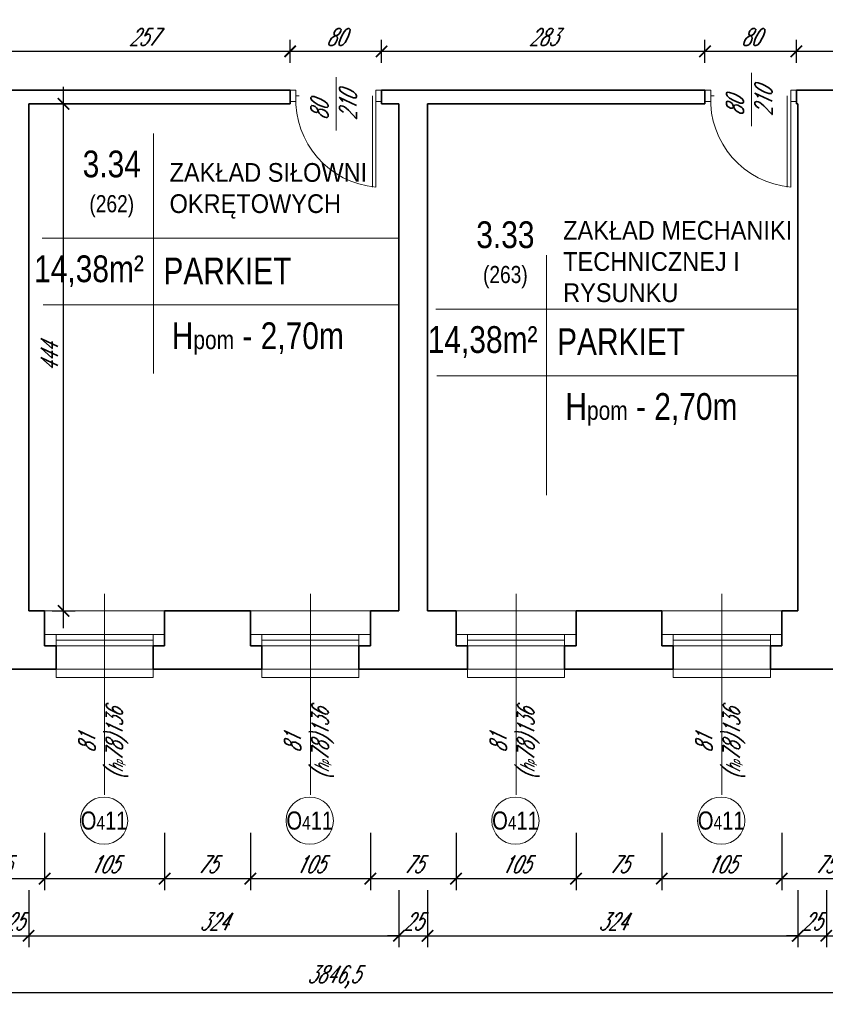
# Model space of a CAD drawing. Header units: millimetres. Extents: x 402 to 79005, y -7782 to 89952.
# Tile 52 of 256: x 24573 to 25278, y 16238 to 17100. Entities that reach past the tile are written whole.
import ezdxf

# ---------------------------------------------------------------- set-up
doc = ezdxf.new("R2010")
doc.units = ezdxf.units.MM
doc.header["$LTSCALE"] = 10
doc.linetypes.add('DASHED', pattern=[19.05, 12.7, -6.35])
doc.layers.get('0').update_dxf_attribs({"lineweight": 0})
doc.layers.get('Defpoints').update_dxf_attribs({"color": 253})
for name, color, linetype, lineweight in [('01 parter - ściany', 253, 'Continuous', 35), ('03-01_okna', 253, 'Continuous', 15), ('03_drzwi', 253, 'Continuous', 15), ('04-1_widok', 253, 'Continuous', 5), ('05-01_wymiary', 253, 'Continuous', 5), ('05-03_opis', 253, 'Continuous', 5)]:
    doc.layers.add(name, color=color, linetype=linetype, lineweight=lineweight)
doc.styles.add('ariel', font='ARIAL.TTF', dxfattribs={"width": 0.8})
doc.styles.add('ariel_wym', font='simplex.shx', dxfattribs={"width": 0.65, "oblique": 25})
doc.dimstyles.new('ariel 50', dxfattribs={"dimtxt": 15, "dimasz": 10, "dimexe": 10, "dimexo": 0, "dimgap": 5, "dimtad": 1, "dimdec": 1, "dimrnd": 0.5, "dimtxsty": 'ariel_wym', "dimblk": 'ARCHTICK', "dimcen": 2.5, "dimdle": 15, "dimazin": 0, "dimtfac": 1, "dimtdec": 1, "dimtix": 1, "dimtmove": 0, "dimatfit": 3, "dimldrblk": 'DOT', "dimfxl": 0, "dimarcsym": 0})
doc.dimstyles.new('ariel 50 wnętrze', dxfattribs={"dimtxt": 15, "dimasz": 10, "dimexe": 10, "dimexo": 0, "dimgap": 5, "dimtad": 1, "dimdec": 1, "dimrnd": 0.5, "dimtxsty": 'ariel_wym', "dimblk": 'ARCHTICK', "dimcen": 2.5, "dimdle": 15, "dimazin": 0, "dimtfac": 1, "dimtdec": 1, "dimtix": 1, "dimtmove": 0, "dimatfit": 3, "dimldrblk": 'DOT', "dimfxl": 0, "dimarcsym": 0})

# ---------------------------------------------------------------- blocks, each defined once
blk = doc.blocks.new('_ArchTick')
at = {"color": 0, "linetype": 'ByBlock', "const_width": 0.15}
blk.add_lwpolyline([(-0.5, -0.5), (0.5, 0.5)], dxfattribs=at)
blk = doc.blocks.new('*D3212')
at = {"layer": '05-01_wymiary', "color": 0, "lineweight": -2}
for p, q in [((24520.22, 16388), (24520.22, 16338)), ((24595.22, 16388), (24595.22, 16338)), ((24505.22, 16348), (24610.22, 16348))]:
    blk.add_line(p, q, dxfattribs=at)
at = {"layer": 'Defpoints', "color": 0, "lineweight": 0}
for p in [(24520.22, 16582.4), (24595.22, 16582.4), (24595.22, 16348)]:
    blk.add_point(p, dxfattribs=at)
at = {"layer": '05-01_wymiary', "color": 0, "lineweight": -2, "xscale": 10, "yscale": 10, "zscale": 10, "rotation": 180}
blk.add_blockref('_ArchTick', (24520.22, 16348), dxfattribs=at)
at = {"layer": '05-01_wymiary', "color": 0, "lineweight": -2, "xscale": 10, "yscale": 10, "zscale": 10}
blk.add_blockref('_ArchTick', (24595.22, 16348), dxfattribs=at)
at = {"layer": '05-01_wymiary', "color": 0, "insert": (24557.72, 16360.5), "char_height": 15, "attachment_point": 5, "style": 'ariel_wym'}
blk.add_mtext('75', dxfattribs=at)
blk = doc.blocks.new('_Dot')
at = {"color": 0, "linetype": 'ByBlock', "lineweight": -2}
blk.add_line((-0.5, 0), (-1, 0), dxfattribs=at)
at = {"color": 0, "linetype": 'ByBlock', "const_width": 0.5}
blk.add_lwpolyline([(-0.25, 0, 1), (0.25, 0, 1)], format="xyb", close=True, dxfattribs=at)
blk = doc.blocks.new('*D3213')
at = {"layer": '05-01_wymiary', "color": 0, "lineweight": -2}
for p, q in [((24595.22, 16388), (24595.22, 16338)), ((24700.22, 16388), (24700.22, 16338)), ((24580.22, 16348), (24715.22, 16348))]:
    blk.add_line(p, q, dxfattribs=at)
at = {"layer": 'Defpoints', "color": 0, "lineweight": 0}
for p in [(24595.22, 16582.4), (24700.22, 16582.4), (24700.22, 16348)]:
    blk.add_point(p, dxfattribs=at)
at = {"layer": '05-01_wymiary', "color": 0, "lineweight": -2, "xscale": 10, "yscale": 10, "zscale": 10, "rotation": 180}
blk.add_blockref('_ArchTick', (24595.22, 16348), dxfattribs=at)
at = {"layer": '05-01_wymiary', "color": 0, "lineweight": -2, "xscale": 10, "yscale": 10, "zscale": 10}
blk.add_blockref('_ArchTick', (24700.22, 16348), dxfattribs=at)
at = {"layer": '05-01_wymiary', "color": 0, "insert": (24647.72, 16360.5), "char_height": 15, "attachment_point": 5, "style": 'ariel_wym'}
blk.add_mtext('105', dxfattribs=at)
blk = doc.blocks.new('*D3214')
at = {"layer": '05-01_wymiary', "color": 0, "lineweight": -2}
for p, q in [((24700.22, 16388), (24700.22, 16338)), ((24775.22, 16388), (24775.22, 16338)), ((24685.22, 16348), (24790.22, 16348))]:
    blk.add_line(p, q, dxfattribs=at)
at = {"layer": 'Defpoints', "color": 0, "lineweight": 0}
for p in [(24700.22, 16582.4), (24775.22, 16582.4), (24775.22, 16348)]:
    blk.add_point(p, dxfattribs=at)
at = {"layer": '05-01_wymiary', "color": 0, "lineweight": -2, "xscale": 10, "yscale": 10, "zscale": 10, "rotation": 180}
blk.add_blockref('_ArchTick', (24700.22, 16348), dxfattribs=at)
at = {"layer": '05-01_wymiary', "color": 0, "lineweight": -2, "xscale": 10, "yscale": 10, "zscale": 10}
blk.add_blockref('_ArchTick', (24775.22, 16348), dxfattribs=at)
at = {"layer": '05-01_wymiary', "color": 0, "insert": (24737.72, 16360.5), "char_height": 15, "attachment_point": 5, "style": 'ariel_wym'}
blk.add_mtext('75', dxfattribs=at)
blk = doc.blocks.new('*D3215')
at = {"layer": '05-01_wymiary', "color": 0, "lineweight": -2}
for p, q in [((24775.22, 16388), (24775.22, 16338)), ((24880.22, 16388), (24880.22, 16338)), ((24760.22, 16348), (24895.22, 16348))]:
    blk.add_line(p, q, dxfattribs=at)
at = {"layer": 'Defpoints', "color": 0, "lineweight": 0}
for p in [(24775.22, 16582.4), (24880.22, 16582.4), (24880.22, 16348)]:
    blk.add_point(p, dxfattribs=at)
at = {"layer": '05-01_wymiary', "color": 0, "lineweight": -2, "xscale": 10, "yscale": 10, "zscale": 10, "rotation": 180}
blk.add_blockref('_ArchTick', (24775.22, 16348), dxfattribs=at)
at = {"layer": '05-01_wymiary', "color": 0, "lineweight": -2, "xscale": 10, "yscale": 10, "zscale": 10}
blk.add_blockref('_ArchTick', (24880.22, 16348), dxfattribs=at)
at = {"layer": '05-01_wymiary', "color": 0, "insert": (24827.72, 16360.5), "char_height": 15, "attachment_point": 5, "style": 'ariel_wym'}
blk.add_mtext('105', dxfattribs=at)
blk = doc.blocks.new('*D3216')
at = {"layer": '05-01_wymiary', "color": 0, "lineweight": -2}
for p, q in [((24880.22, 16388), (24880.22, 16338)), ((24955.22, 16388), (24955.22, 16338)), ((24865.22, 16348), (24970.22, 16348))]:
    blk.add_line(p, q, dxfattribs=at)
at = {"layer": 'Defpoints', "color": 0, "lineweight": 0}
for p in [(24880.22, 16582.4), (24955.22, 16582.4), (24955.22, 16348)]:
    blk.add_point(p, dxfattribs=at)
at = {"layer": '05-01_wymiary', "color": 0, "lineweight": -2, "xscale": 10, "yscale": 10, "zscale": 10, "rotation": 180}
blk.add_blockref('_ArchTick', (24880.22, 16348), dxfattribs=at)
at = {"layer": '05-01_wymiary', "color": 0, "lineweight": -2, "xscale": 10, "yscale": 10, "zscale": 10}
blk.add_blockref('_ArchTick', (24955.22, 16348), dxfattribs=at)
at = {"layer": '05-01_wymiary', "color": 0, "insert": (24917.72, 16360.5), "char_height": 15, "attachment_point": 5, "style": 'ariel_wym'}
blk.add_mtext('75', dxfattribs=at)
blk = doc.blocks.new('*D3217')
at = {"layer": '05-01_wymiary', "color": 0, "lineweight": -2}
for p, q in [((24955.22, 16388), (24955.22, 16338)), ((25060.22, 16388), (25060.22, 16338)), ((24940.22, 16348), (25075.22, 16348))]:
    blk.add_line(p, q, dxfattribs=at)
at = {"layer": 'Defpoints', "color": 0, "lineweight": 0}
for p in [(24955.22, 16582.4), (25060.22, 16582.4), (25060.22, 16348)]:
    blk.add_point(p, dxfattribs=at)
at = {"layer": '05-01_wymiary', "color": 0, "lineweight": -2, "xscale": 10, "yscale": 10, "zscale": 10, "rotation": 180}
blk.add_blockref('_ArchTick', (24955.22, 16348), dxfattribs=at)
at = {"layer": '05-01_wymiary', "color": 0, "lineweight": -2, "xscale": 10, "yscale": 10, "zscale": 10}
blk.add_blockref('_ArchTick', (25060.22, 16348), dxfattribs=at)
at = {"layer": '05-01_wymiary', "color": 0, "insert": (25007.72, 16360.5), "char_height": 15, "attachment_point": 5, "style": 'ariel_wym'}
blk.add_mtext('105', dxfattribs=at)
blk = doc.blocks.new('*D3218')
at = {"layer": '05-01_wymiary', "color": 0, "lineweight": -2}
for p, q in [((25060.22, 16388), (25060.22, 16338)), ((25135.22, 16388), (25135.22, 16338)), ((25045.22, 16348), (25150.22, 16348))]:
    blk.add_line(p, q, dxfattribs=at)
at = {"layer": 'Defpoints', "color": 0, "lineweight": 0}
for p in [(25060.22, 16582.4), (25135.22, 16582.4), (25135.22, 16348)]:
    blk.add_point(p, dxfattribs=at)
at = {"layer": '05-01_wymiary', "color": 0, "lineweight": -2, "xscale": 10, "yscale": 10, "zscale": 10, "rotation": 180}
blk.add_blockref('_ArchTick', (25060.22, 16348), dxfattribs=at)
at = {"layer": '05-01_wymiary', "color": 0, "lineweight": -2, "xscale": 10, "yscale": 10, "zscale": 10}
blk.add_blockref('_ArchTick', (25135.22, 16348), dxfattribs=at)
at = {"layer": '05-01_wymiary', "color": 0, "insert": (25097.72, 16360.5), "char_height": 15, "attachment_point": 5, "style": 'ariel_wym'}
blk.add_mtext('75', dxfattribs=at)
blk = doc.blocks.new('*D3219')
at = {"layer": '05-01_wymiary', "color": 0, "lineweight": -2}
for p, q in [((25135.22, 16388), (25135.22, 16338)), ((25240.22, 16388), (25240.22, 16338)), ((25120.22, 16348), (25255.22, 16348))]:
    blk.add_line(p, q, dxfattribs=at)
at = {"layer": 'Defpoints', "color": 0, "lineweight": 0}
for p in [(25135.22, 16582.4), (25240.22, 16582.4), (25240.22, 16348)]:
    blk.add_point(p, dxfattribs=at)
at = {"layer": '05-01_wymiary', "color": 0, "lineweight": -2, "xscale": 10, "yscale": 10, "zscale": 10, "rotation": 180}
blk.add_blockref('_ArchTick', (25135.22, 16348), dxfattribs=at)
at = {"layer": '05-01_wymiary', "color": 0, "lineweight": -2, "xscale": 10, "yscale": 10, "zscale": 10}
blk.add_blockref('_ArchTick', (25240.22, 16348), dxfattribs=at)
at = {"layer": '05-01_wymiary', "color": 0, "insert": (25187.72, 16360.5), "char_height": 15, "attachment_point": 5, "style": 'ariel_wym'}
blk.add_mtext('105', dxfattribs=at)
blk = doc.blocks.new('*D3220')
at = {"layer": '05-01_wymiary', "color": 0, "lineweight": -2}
for p, q in [((25240.22, 16388), (25240.22, 16338)), ((25315.22, 16388), (25315.22, 16338)), ((25225.22, 16348), (25330.22, 16348))]:
    blk.add_line(p, q, dxfattribs=at)
at = {"layer": 'Defpoints', "color": 0, "lineweight": 0}
for p in [(25240.22, 16582.4), (25315.22, 16582.4), (25315.22, 16348)]:
    blk.add_point(p, dxfattribs=at)
at = {"layer": '05-01_wymiary', "color": 0, "lineweight": -2, "xscale": 10, "yscale": 10, "zscale": 10, "rotation": 180}
blk.add_blockref('_ArchTick', (25240.22, 16348), dxfattribs=at)
at = {"layer": '05-01_wymiary', "color": 0, "lineweight": -2, "xscale": 10, "yscale": 10, "zscale": 10}
blk.add_blockref('_ArchTick', (25315.22, 16348), dxfattribs=at)
at = {"layer": '05-01_wymiary', "color": 0, "insert": (25277.72, 16360.5), "char_height": 15, "attachment_point": 5, "style": 'ariel_wym'}
blk.add_mtext('75', dxfattribs=at)
blk = doc.blocks.new('*D3245')
at = {"layer": '05-01_wymiary', "color": 0, "lineweight": -2}
for p, q in [((24556.23, 16338), (24556.23, 16288)), ((24581.23, 16338), (24581.23, 16288)), ((24556.23, 16298), (24546.23, 16298)), ((24556.23, 16298), (24581.23, 16298)), ((24581.23, 16298), (24591.23, 16298))]:
    blk.add_line(p, q, dxfattribs=at)
at = {"layer": 'Defpoints', "color": 0, "lineweight": 0}
for p in [(24556.23, 16582.4), (24581.23, 16582.4), (24581.23, 16298)]:
    blk.add_point(p, dxfattribs=at)
at = {"layer": '05-01_wymiary', "color": 0, "lineweight": -2, "xscale": 10, "yscale": 10, "zscale": 10}
blk.add_blockref('_ArchTick', (24556.23, 16298), dxfattribs=at)
at = {"layer": '05-01_wymiary', "color": 0, "lineweight": -2, "xscale": 10, "yscale": 10, "zscale": 10, "rotation": 180}
blk.add_blockref('_ArchTick', (24581.23, 16298), dxfattribs=at)
at = {"layer": '05-01_wymiary', "color": 0, "insert": (24568.73, 16310.5), "char_height": 15, "attachment_point": 5, "style": 'ariel_wym'}
blk.add_mtext('25', dxfattribs=at)
blk = doc.blocks.new('*D3246')
at = {"layer": '05-01_wymiary', "color": 0, "lineweight": -2}
for p, q in [((24581.23, 16338), (24581.23, 16288)), ((24905.23, 16338), (24905.23, 16288)), ((24566.23, 16298), (24920.23, 16298))]:
    blk.add_line(p, q, dxfattribs=at)
at = {"layer": 'Defpoints', "color": 0, "lineweight": 0}
for p in [(24581.23, 16582.4), (24905.23, 16582.4), (24905.23, 16298)]:
    blk.add_point(p, dxfattribs=at)
at = {"layer": '05-01_wymiary', "color": 0, "lineweight": -2, "xscale": 10, "yscale": 10, "zscale": 10, "rotation": 180}
blk.add_blockref('_ArchTick', (24581.23, 16298), dxfattribs=at)
at = {"layer": '05-01_wymiary', "color": 0, "lineweight": -2, "xscale": 10, "yscale": 10, "zscale": 10}
blk.add_blockref('_ArchTick', (24905.23, 16298), dxfattribs=at)
at = {"layer": '05-01_wymiary', "color": 0, "insert": (24743.23, 16310.5), "char_height": 15, "attachment_point": 5, "style": 'ariel_wym'}
blk.add_mtext('324', dxfattribs=at)
blk = doc.blocks.new('*D3247')
at = {"layer": '05-01_wymiary', "color": 0, "lineweight": -2}
for p, q in [((24905.23, 16338), (24905.23, 16288)), ((24930.23, 16338), (24930.23, 16288)), ((24905.23, 16298), (24895.23, 16298)), ((24905.23, 16298), (24930.23, 16298)), ((24930.23, 16298), (24940.23, 16298))]:
    blk.add_line(p, q, dxfattribs=at)
at = {"layer": 'Defpoints', "color": 0, "lineweight": 0}
for p in [(24905.23, 16582.4), (24930.23, 16582.4), (24930.23, 16298)]:
    blk.add_point(p, dxfattribs=at)
at = {"layer": '05-01_wymiary', "color": 0, "lineweight": -2, "xscale": 10, "yscale": 10, "zscale": 10}
blk.add_blockref('_ArchTick', (24905.23, 16298), dxfattribs=at)
at = {"layer": '05-01_wymiary', "color": 0, "lineweight": -2, "xscale": 10, "yscale": 10, "zscale": 10, "rotation": 180}
blk.add_blockref('_ArchTick', (24930.23, 16298), dxfattribs=at)
at = {"layer": '05-01_wymiary', "color": 0, "insert": (24917.73, 16310.5), "char_height": 15, "attachment_point": 5, "style": 'ariel_wym'}
blk.add_mtext('25', dxfattribs=at)
blk = doc.blocks.new('*D3248')
at = {"layer": '05-01_wymiary', "color": 0, "lineweight": -2}
for p, q in [((24930.23, 16338), (24930.23, 16288)), ((25254.23, 16338), (25254.23, 16288)), ((24915.23, 16298), (25269.23, 16298))]:
    blk.add_line(p, q, dxfattribs=at)
at = {"layer": 'Defpoints', "color": 0, "lineweight": 0}
for p in [(24930.23, 16582.4), (25254.23, 16582.4), (25254.23, 16298)]:
    blk.add_point(p, dxfattribs=at)
at = {"layer": '05-01_wymiary', "color": 0, "lineweight": -2, "xscale": 10, "yscale": 10, "zscale": 10, "rotation": 180}
blk.add_blockref('_ArchTick', (24930.23, 16298), dxfattribs=at)
at = {"layer": '05-01_wymiary', "color": 0, "lineweight": -2, "xscale": 10, "yscale": 10, "zscale": 10}
blk.add_blockref('_ArchTick', (25254.23, 16298), dxfattribs=at)
at = {"layer": '05-01_wymiary', "color": 0, "insert": (25092.23, 16310.5), "char_height": 15, "attachment_point": 5, "style": 'ariel_wym'}
blk.add_mtext('324', dxfattribs=at)
blk = doc.blocks.new('*D3249')
at = {"layer": '05-01_wymiary', "color": 0, "lineweight": -2}
for p, q in [((25254.23, 16338), (25254.23, 16288)), ((25279.23, 16338), (25279.23, 16288)), ((25254.23, 16298), (25244.23, 16298)), ((25254.23, 16298), (25279.23, 16298)), ((25279.23, 16298), (25289.23, 16298))]:
    blk.add_line(p, q, dxfattribs=at)
at = {"layer": 'Defpoints', "color": 0, "lineweight": 0}
for p in [(25254.23, 16582.4), (25279.23, 16582.4), (25279.23, 16298)]:
    blk.add_point(p, dxfattribs=at)
at = {"layer": '05-01_wymiary', "color": 0, "lineweight": -2, "xscale": 10, "yscale": 10, "zscale": 10}
blk.add_blockref('_ArchTick', (25254.23, 16298), dxfattribs=at)
at = {"layer": '05-01_wymiary', "color": 0, "lineweight": -2, "xscale": 10, "yscale": 10, "zscale": 10, "rotation": 180}
blk.add_blockref('_ArchTick', (25279.23, 16298), dxfattribs=at)
at = {"layer": '05-01_wymiary', "color": 0, "insert": (25266.73, 16310.5), "char_height": 15, "attachment_point": 5, "style": 'ariel_wym'}
blk.add_mtext('25', dxfattribs=at)
blk = doc.blocks.new('*D3250')
at = {"layer": '05-01_wymiary', "color": 0, "lineweight": -2}
for p, q in [((25279.23, 16338), (25279.23, 16288)), ((25700.23, 16338), (25700.23, 16288)), ((25264.23, 16298), (25715.23, 16298))]:
    blk.add_line(p, q, dxfattribs=at)
at = {"layer": 'Defpoints', "color": 0, "lineweight": 0}
for p in [(25700.23, 16722.4), (25279.23, 16582.4), (25700.23, 16298)]:
    blk.add_point(p, dxfattribs=at)
at = {"layer": '05-01_wymiary', "color": 0, "lineweight": -2, "xscale": 10, "yscale": 10, "zscale": 10, "rotation": 180}
blk.add_blockref('_ArchTick', (25279.23, 16298), dxfattribs=at)
at = {"layer": '05-01_wymiary', "color": 0, "lineweight": -2, "xscale": 10, "yscale": 10, "zscale": 10}
blk.add_blockref('_ArchTick', (25700.23, 16298), dxfattribs=at)
at = {"layer": '05-01_wymiary', "color": 0, "insert": (25489.73, 16310.5), "char_height": 15, "attachment_point": 5, "style": 'ariel_wym'}
blk.add_mtext('421', dxfattribs=at)
blk = doc.blocks.new('*D3253')
at = {"layer": '05-01_wymiary', "color": 0, "lineweight": -2}
for p, q in [((22924.67, 16288), (22924.67, 16238)), ((26771.23, 16288), (26771.23, 16238)), ((26786.23, 16248), (22909.67, 16248))]:
    blk.add_line(p, q, dxfattribs=at)
at = {"layer": 'Defpoints', "color": 0, "lineweight": 0}
for p in [(22924.67, 16671.4), (26771.23, 16671.4), (22924.67, 16248)]:
    blk.add_point(p, dxfattribs=at)
at = {"layer": '05-01_wymiary', "color": 0, "lineweight": -2, "xscale": 10, "yscale": 10, "zscale": 10, "rotation": 180}
blk.add_blockref('_ArchTick', (22924.67, 16248), dxfattribs=at)
at = {"layer": '05-01_wymiary', "color": 0, "lineweight": -2, "xscale": 10, "yscale": 10, "zscale": 10}
blk.add_blockref('_ArchTick', (26771.23, 16248), dxfattribs=at)
at = {"layer": '05-01_wymiary', "color": 0, "insert": (24847.95, 16261.93), "char_height": 15, "attachment_point": 5, "style": 'ariel_wym'}
blk.add_mtext('3846,5', dxfattribs=at)
blk = doc.blocks.new('*D2903')
at = {"layer": '05-01_wymiary', "color": 0, "lineweight": -2}
for p, q in [((24611.78, 16567.4), (24611.78, 17041.4)), ((24601.78, 17026.4), (24621.78, 17026.4)), ((24601.78, 16582.4), (24621.78, 16582.4))]:
    blk.add_line(p, q, dxfattribs=at)
at = {"layer": 'Defpoints', "color": 0, "lineweight": 0}
for p in [(24581.23, 17026.4), (24611.78, 17026.4), (24581.23, 16582.4)]:
    blk.add_point(p, dxfattribs=at)
at = {"layer": '05-01_wymiary', "color": 0, "lineweight": -2, "xscale": 10, "yscale": 10, "zscale": 10}
for p, rotation in [((24611.78, 17026.4), 90), ((24611.78, 16582.4), 270)]:
    blk.add_blockref('_ArchTick', p, dxfattribs=dict(at, rotation=rotation))
at = {"layer": '05-01_wymiary', "color": 0, "insert": (24599.28, 16804.4), "char_height": 15, "attachment_point": 5, "rotation": 90, "style": 'ariel_wym'}
blk.add_mtext('444', dxfattribs=at)
blk = doc.blocks.new('*D2909')
at = {"layer": '05-01_wymiary', "color": 0, "lineweight": -2}
for p, q in [((25253.02, 17062.31), (25253.02, 17082.31)), ((25343.02, 17062.31), (25343.02, 17082.31)), ((25358.02, 17072.31), (25238.02, 17072.31))]:
    blk.add_line(p, q, dxfattribs=at)
at = {"layer": 'Defpoints', "color": 0, "lineweight": 0}
for p in [(25253.02, 17072.31), (25253.02, 17038.4), (25343.02, 17038.4)]:
    blk.add_point(p, dxfattribs=at)
at = {"layer": '05-01_wymiary', "color": 0, "lineweight": -2, "xscale": 10, "yscale": 10, "zscale": 10, "rotation": 180}
blk.add_blockref('_ArchTick', (25253.02, 17072.31), dxfattribs=at)
at = {"layer": '05-01_wymiary', "color": 0, "lineweight": -2, "xscale": 10, "yscale": 10, "zscale": 10}
blk.add_blockref('_ArchTick', (25343.02, 17072.31), dxfattribs=at)
at = {"layer": '05-01_wymiary', "color": 0, "insert": (25298.02, 17084.81), "char_height": 15, "attachment_point": 5, "style": 'ariel_wym'}
blk.add_mtext('90', dxfattribs=at)
blk = doc.blocks.new('*D2910')
at = {"layer": '05-01_wymiary', "color": 0, "lineweight": -2}
for p, q in [((25173.02, 17062.31), (25173.02, 17082.31)), ((25253.02, 17062.31), (25253.02, 17082.31)), ((25268.02, 17072.31), (25158.02, 17072.31))]:
    blk.add_line(p, q, dxfattribs=at)
at = {"layer": 'Defpoints', "color": 0, "lineweight": 0}
for p in [(25173.02, 17072.31), (25173.02, 17038.4), (25253.02, 17038.4)]:
    blk.add_point(p, dxfattribs=at)
at = {"layer": '05-01_wymiary', "color": 0, "lineweight": -2, "xscale": 10, "yscale": 10, "zscale": 10, "rotation": 180}
blk.add_blockref('_ArchTick', (25173.02, 17072.31), dxfattribs=at)
at = {"layer": '05-01_wymiary', "color": 0, "lineweight": -2, "xscale": 10, "yscale": 10, "zscale": 10}
blk.add_blockref('_ArchTick', (25253.02, 17072.31), dxfattribs=at)
at = {"layer": '05-01_wymiary', "color": 0, "insert": (25213.02, 17084.81), "char_height": 15, "attachment_point": 5, "style": 'ariel_wym'}
blk.add_mtext('80', dxfattribs=at)
blk = doc.blocks.new('*D2911')
at = {"layer": '05-01_wymiary', "color": 0, "lineweight": -2}
for p, q in [((24890.02, 17062.31), (24890.02, 17082.31)), ((25173.02, 17062.31), (25173.02, 17082.31)), ((25188.02, 17072.31), (24875.02, 17072.31))]:
    blk.add_line(p, q, dxfattribs=at)
at = {"layer": 'Defpoints', "color": 0, "lineweight": 0}
for p in [(24890.02, 17072.31), (24890.02, 17038.4), (25173.02, 17038.4)]:
    blk.add_point(p, dxfattribs=at)
at = {"layer": '05-01_wymiary', "color": 0, "lineweight": -2, "xscale": 10, "yscale": 10, "zscale": 10, "rotation": 180}
blk.add_blockref('_ArchTick', (24890.02, 17072.31), dxfattribs=at)
at = {"layer": '05-01_wymiary', "color": 0, "lineweight": -2, "xscale": 10, "yscale": 10, "zscale": 10}
blk.add_blockref('_ArchTick', (25173.02, 17072.31), dxfattribs=at)
at = {"layer": '05-01_wymiary', "color": 0, "insert": (25031.52, 17084.81), "char_height": 15, "attachment_point": 5, "style": 'ariel_wym'}
blk.add_mtext('283', dxfattribs=at)
blk = doc.blocks.new('*D2912')
at = {"layer": '05-01_wymiary', "color": 0, "lineweight": -2}
for p, q in [((24810.02, 17062.31), (24810.02, 17082.31)), ((24890.02, 17062.31), (24890.02, 17082.31)), ((24905.02, 17072.31), (24795.02, 17072.31))]:
    blk.add_line(p, q, dxfattribs=at)
at = {"layer": 'Defpoints', "color": 0, "lineweight": 0}
for p in [(24810.02, 17072.31), (24810.02, 17038.4), (24890.02, 17038.4)]:
    blk.add_point(p, dxfattribs=at)
at = {"layer": '05-01_wymiary', "color": 0, "lineweight": -2, "xscale": 10, "yscale": 10, "zscale": 10, "rotation": 180}
blk.add_blockref('_ArchTick', (24810.02, 17072.31), dxfattribs=at)
at = {"layer": '05-01_wymiary', "color": 0, "lineweight": -2, "xscale": 10, "yscale": 10, "zscale": 10}
blk.add_blockref('_ArchTick', (24890.02, 17072.31), dxfattribs=at)
at = {"layer": '05-01_wymiary', "color": 0, "insert": (24850.02, 17084.81), "char_height": 15, "attachment_point": 5, "style": 'ariel_wym'}
blk.add_mtext('80', dxfattribs=at)
blk = doc.blocks.new('*D2913')
at = {"layer": '05-01_wymiary', "color": 0, "lineweight": -2}
for p, q in [((24553.02, 17062.31), (24553.02, 17082.31)), ((24810.02, 17062.31), (24810.02, 17082.31)), ((24825.02, 17072.31), (24538.02, 17072.31))]:
    blk.add_line(p, q, dxfattribs=at)
at = {"layer": 'Defpoints', "color": 0, "lineweight": 0}
for p in [(24553.02, 17072.31), (24553.02, 17038.4), (24810.02, 17038.4)]:
    blk.add_point(p, dxfattribs=at)
at = {"layer": '05-01_wymiary', "color": 0, "lineweight": -2, "xscale": 10, "yscale": 10, "zscale": 10, "rotation": 180}
blk.add_blockref('_ArchTick', (24553.02, 17072.31), dxfattribs=at)
at = {"layer": '05-01_wymiary', "color": 0, "lineweight": -2, "xscale": 10, "yscale": 10, "zscale": 10}
blk.add_blockref('_ArchTick', (24810.02, 17072.31), dxfattribs=at)
at = {"layer": '05-01_wymiary', "color": 0, "insert": (24681.52, 17084.81), "char_height": 15, "attachment_point": 5, "style": 'ariel_wym'}
blk.add_mtext('257', dxfattribs=at)

msp = doc.modelspace()

# ---------------------------------------------------------------- linework, layer by layer
at = {"layer": '01 parter - ściany'}
for p, q in [((24553.02, 17038.4), (24810.02, 17038.4)), ((24810.02, 17038.4), (24810.02, 17026.4)), ((24890.02, 17038.4), (25173.02, 17038.4)), ((24890.02, 17038.4), (24890.02, 17026.4)), ((25173.02, 17038.4), (25173.02, 17026.4)), ((25253.02, 17038.4), (25343.02, 17038.4)), ((25253.02, 17038.4), (25253.02, 17026.4)), ((24581.23, 17026.4), (24810.02, 17026.4)), ((24581.23, 17026.4), (24581.23, 16582.4)), ((24890.02, 17026.4), (24905.23, 17026.4)), ((24905.23, 17026.4), (24905.23, 16582.4)), ((24930.23, 17026.4), (25173.02, 17026.4)), ((24930.23, 17026.4), (24930.23, 16582.4)), ((25253.02, 17026.4), (25254.23, 17026.4)), ((25254.23, 17026.4), (25254.23, 16582.4)), ((24581.23, 16582.4), (24595.22, 16582.4)), ((24595.22, 16582.4), (24595.22, 16551.9)), ((24700.22, 16582.4), (24775.22, 16582.4)), ((24700.22, 16582.4), (24700.22, 16551.9)), ((24775.22, 16582.4), (24775.22, 16551.9)), ((24880.22, 16582.4), (24905.23, 16582.4)), ((24880.22, 16582.4), (24880.22, 16551.9)), ((24930.23, 16582.4), (24955.22, 16582.4)), ((24955.22, 16582.4), (24955.22, 16551.9)), ((25060.22, 16582.4), (25135.22, 16582.4)), ((25060.22, 16582.4), (25060.22, 16551.9)), ((25135.22, 16582.4), (25135.22, 16551.9)), ((25240.22, 16582.4), (25254.23, 16582.4)), ((25240.22, 16582.4), (25240.22, 16551.9)), ((24595.22, 16551.9), (24605.22, 16551.9)), ((24605.22, 16551.9), (24605.22, 16531.4)), ((24700.22, 16551.9), (24690.22, 16551.9)), ((24690.22, 16551.9), (24690.22, 16531.4)), ((24775.22, 16551.9), (24785.22, 16551.9)), ((24785.22, 16551.9), (24785.22, 16531.4)), ((24880.22, 16551.9), (24870.22, 16551.9)), ((24870.22, 16551.9), (24870.22, 16531.4)), ((24955.22, 16551.9), (24965.22, 16551.9)), ((24965.22, 16551.9), (24965.22, 16531.4)), ((25060.22, 16551.9), (25050.22, 16551.9)), ((25050.22, 16551.9), (25050.22, 16531.4)), ((25135.22, 16551.9), (25145.22, 16551.9)), ((25145.22, 16551.9), (25145.22, 16531.4)), ((25240.22, 16551.9), (25230.22, 16551.9)), ((25230.22, 16551.9), (25230.22, 16531.4)), ((24510.22, 16531.4), (24605.22, 16531.4)), ((24690.22, 16531.4), (24785.22, 16531.4)), ((24870.22, 16531.4), (24965.22, 16531.4)), ((25050.22, 16531.4), (25145.22, 16531.4)), ((25230.22, 16531.4), (25325.22, 16531.4))]:
    msp.add_line(p, q, dxfattribs=at)
at = {"layer": '03-01_okna', "linetype": 'Continuous', "lineweight": 0}
for p, q in [((24595.22, 16561.9), (24700.22, 16561.9)), ((24605.22, 16561.9), (24605.22, 16551.9)), ((24690.22, 16561.9), (24690.22, 16551.9)), ((24775.22, 16561.9), (24880.22, 16561.9)), ((24785.22, 16561.9), (24785.22, 16551.9)), ((24870.22, 16561.9), (24870.22, 16551.9)), ((24955.22, 16561.9), (25060.22, 16561.9)), ((24965.22, 16561.9), (24965.22, 16551.9)), ((25050.22, 16561.9), (25050.22, 16551.9)), ((25135.22, 16561.9), (25240.22, 16561.9)), ((25145.22, 16561.9), (25145.22, 16551.9)), ((25230.22, 16561.9), (25230.22, 16551.9)), ((24595.22, 16551.9), (24692.72, 16551.9)), ((24595.22, 16551.9), (24700.22, 16551.9)), ((24605.22, 16556.9), (24690.22, 16556.9)), ((24775.22, 16551.9), (24872.72, 16551.9)), ((24775.22, 16551.9), (24880.22, 16551.9)), ((24785.22, 16556.9), (24870.22, 16556.9)), ((24955.22, 16551.9), (25052.72, 16551.9)), ((24955.22, 16551.9), (25060.22, 16551.9)), ((24965.22, 16556.9), (25050.22, 16556.9)), ((25135.22, 16551.9), (25232.72, 16551.9)), ((25135.22, 16551.9), (25240.22, 16551.9)), ((25145.22, 16556.9), (25230.22, 16556.9))]:
    msp.add_line(p, q, dxfattribs=at)
at = {"layer": '03-01_okna', "linetype": 'DASHED'}
for p, q in [((24605.22, 16531.4), (24690.22, 16531.4)), ((24785.22, 16531.4), (24870.22, 16531.4)), ((24965.22, 16531.4), (25050.22, 16531.4)), ((25145.22, 16531.4), (25230.22, 16531.4))]:
    msp.add_line(p, q, dxfattribs=at)
at = {"layer": '03-01_okna', "linetype": 'Continuous', "lineweight": 0}
for points in [[(24605.22, 16531.4), (24605.22, 16524.14), (24690.22, 16524.14), (24690.22, 16531.4)], [(24785.22, 16531.4), (24785.22, 16524.14), (24870.22, 16524.14), (24870.22, 16531.4)], [(24965.22, 16531.4), (24965.22, 16524.14), (25050.22, 16524.14), (25050.22, 16531.4)], [(25145.22, 16531.4), (25145.22, 16524.14), (25230.22, 16524.14), (25230.22, 16531.4)]]:
    msp.add_lwpolyline(points, dxfattribs=at)
at = {"layer": '03_drzwi'}
for p, q in [((25213.86, 17006.79), (25213.86, 17053.43)), ((24850.36, 17003.07), (24850.36, 17049.72)), ((24810.02, 17038.4), (24815.02, 17038.4)), ((24815.02, 17038.4), (24815.02, 17028.4)), ((24885.02, 17028.4), (24885.02, 17038.4)), ((24885.02, 17038.4), (24890.02, 17038.4)), ((25173.02, 17038.4), (25178.02, 17038.4)), ((25178.02, 17038.4), (25178.02, 17028.4)), ((25248.02, 17028.4), (25248.02, 17038.4)), ((25248.02, 17038.4), (25253.02, 17038.4)), ((24815.02, 17028.4), (24810.02, 17028.4)), ((24818.02, 17033.4), (24815.02, 17033.4)), ((24882.02, 17033.4), (24882.05, 16953.4)), ((24885.02, 17033.4), (24885.02, 16953.4)), ((24885.02, 17033.4), (24885.02, 16953.4)), ((24890.02, 17028.4), (24885.02, 17028.4)), ((25178.02, 17028.4), (25173.02, 17028.4)), ((25181.02, 17033.4), (25178.02, 17033.4)), ((25245.02, 17033.4), (25245.05, 16953.4)), ((25248.02, 17033.4), (25248.02, 16953.4)), ((25248.02, 17033.4), (25248.02, 16953.4)), ((25253.02, 17028.4), (25248.02, 17028.4))]:
    msp.add_line(p, q, dxfattribs=at)
for centre in [(24891.82, 17029.98), (25254.82, 17029.98)]:
    msp.add_arc(centre, 76.88, 177.44671, 264.92514, dxfattribs=at)
at = {"layer": '04-1_widok'}
for p, q in [((24700.22, 16582.4), (24595.22, 16582.4)), ((24880.22, 16582.4), (24775.22, 16582.4)), ((25060.22, 16582.4), (24955.22, 16582.4)), ((25240.22, 16582.4), (25135.22, 16582.4))]:
    msp.add_line(p, q, dxfattribs=at)
at = {"layer": '05-03_opis'}
for p, q in [((24690.47, 17000.35), (24690.47, 16790.18)), ((24593.15, 16908.67), (24905.23, 16908.67)), ((25034.44, 16893.8), (25034.44, 16683.63)), ((24593.93, 16850.32), (24905.23, 16850.32)), ((24937.58, 16846.73), (25254.23, 16846.73)), ((24938.36, 16788.37), (25254.23, 16788.37))]:
    msp.add_line(p, q, dxfattribs=at)
at = {"layer": '05-03_opis', "lineweight": 0}
for p, q in [((24647.72, 16597.47), (24647.72, 16421.46)), ((24827.72, 16597.47), (24827.72, 16421.46)), ((25007.72, 16597.47), (25007.72, 16421.46)), ((25187.72, 16597.47), (25187.72, 16421.46))]:
    msp.add_line(p, q, dxfattribs=at)
for centre in [(24647.22, 16398.77), (24827.22, 16398.77), (25007.22, 16398.77), (25187.22, 16398.77)]:
    msp.add_circle(centre, 20.69, dxfattribs=at)

# ---------------------------------------------------------------- texts
at = {"layer": '03_drzwi', "char_height": 15, "width": 160.5905, "attachment_point": 7, "rotation": 90, "style": 'ariel_wym'}
for insert in [(24868.23, 17012.01), (25231.74, 17015.72)]:
    msp.add_mtext('80\\P210', dxfattribs=dict(at, insert=insert))
at = {"layer": '05-03_opis', "style": 'ariel'}
for s, insert, char_height, width, attachment_point in [('{\\fArial|b0|i0|c238|p34; H\\H0.7x;pom\\H1.429x; - 3,86m /2,80}', (24331.27, 17086.37), 23.4234, 322.789, 4), ('{\\fArial|b0|i0|c238|p34;3.34\\P\\H0.6404x;(262)}', (24653.94, 16956.18), 23.4234, 108.9126, 5), ('\\W0.9;{\\fArial|b0|i0|c238|p34;ZAKŁAD SIŁOWNI\\POKRĘTOWYCH}', (24704.51, 16950.16), 16.3964, 249.6463, 4), ('{\\fArial|b0|i0|c238|p34;3.33\\P\\H0.6404x;(263)}', (24998.37, 16894.23), 23.4234, 108.9126, 5), ('\\W0.9;{\\fArial|b0|i0|c238|p34;ZAKŁAD MECHANIKI TECHNICZNEJ I RYSUNKU}', (25048.93, 16888.22), 16.3964, 249.6463, 4), ('{\\fArial|b0|i0|c238|p34;14,38m²}', (24634.01, 16879.77), 23.4234, 108.9126, 5), ('{\\fArial|b0|i0|c238|p34;PARKIET}', (24699.17, 16880.04), 23.4234, 322.789, 4), ('{\\fArial|b0|i0|c238|p34; H\\H0.7x;pom\\H1.429x; - 2,70m}', (24699.17, 16820.86), 23.4234, 322.789, 4), ('{\\fArial|b0|i0|c238|p34;14,38m²}', (24978.43, 16817.83), 23.4234, 108.9126, 5), ('{\\fArial|b0|i0|c238|p34;PARKIET}', (25043.6, 16818.1), 23.4234, 322.789, 4), ('{\\fArial|b0|i0|c238|p34; H\\H0.7x;pom\\H1.429x; - 2,70m}', (25043.6, 16758.92), 23.4234, 322.789, 4)]:
    msp.add_mtext(s, dxfattribs=dict(at, insert=insert, char_height=char_height, width=width, attachment_point=attachment_point))
at = {"layer": '05-03_opis', "lineweight": 0, "char_height": 14.4, "width": 62.6613, "attachment_point": 5, "rotation": 90, "style": 'ariel_wym'}
for insert in [(24646.65, 16466.34), (24826.65, 16466.34), (25006.65, 16466.34), (25186.65, 16466.34)]:
    msp.add_mtext('81\\P({\\H0.8333x;h\\H0.6x;p}78)136', dxfattribs=dict(at, insert=insert))
at = {"layer": '05-03_opis', "lineweight": 0, "char_height": 15.84, "width": 75.1935, "attachment_point": 5, "style": 'ariel'}
for insert in [(24647.22, 16398.77), (24827.22, 16398.77), (25007.22, 16398.77), (25187.22, 16398.77)]:
    msp.add_mtext('O{\\H0.7576x;4}11', dxfattribs=dict(at, insert=insert))

# ---------------------------------------------------------------- dimensions: what is measured, and where the dimension line sits
at = {"layer": '05-01_wymiary'}
for base, p1, p2, picture, middle in [((24553.02, 17072.31), (24810.02, 17038.4), (24553.02, 17038.4), '*D2913', (24681.52, 17084.81)), ((24810.02, 17072.31), (24890.02, 17038.4), (24810.02, 17038.4), '*D2912', (24850.02, 17084.81)), ((24890.02, 17072.31), (25173.02, 17038.4), (24890.02, 17038.4), '*D2911', (25031.52, 17084.81)), ((25173.02, 17072.31), (25253.02, 17038.4), (25173.02, 17038.4), '*D2910', (25213.02, 17084.81)), ((25253.02, 17072.31), (25343.02, 17038.4), (25253.02, 17038.4), '*D2909', (25298.02, 17084.81))]:
    dim = msp.add_linear_dim(base=base, p1=p1, p2=p2, dimstyle='ariel 50 wnętrze', override={"dimtmove": 1}, dxfattribs=at)
    dim.commit()
    dim.dimension.update_dxf_attribs({"geometry": picture, "text_midpoint": middle})
dim = msp.add_linear_dim(base=(24611.78, 17026.4), p1=(24581.23, 16582.4), p2=(24581.23, 17026.4), angle=90, dimstyle='ariel 50 wnętrze', dxfattribs=at)
dim.commit()
dim.dimension.update_dxf_attribs({"geometry": '*D2903', "text_midpoint": (24599.28, 16804.4)})
for base, p1, p2, picture, middle in [((25700.23, 16298), (25279.23, 16582.4), (25700.23, 16722.4), '*D3250', (25489.73, 16310.5)), ((22924.67, 16248), (26771.23, 16671.4), (22924.67, 16671.4), '*D3253', (24847.95, 16261.93)), ((24595.22, 16348), (24520.22, 16582.4), (24595.22, 16582.4), '*D3212', (24557.72, 16360.5)), ((24581.23, 16298), (24556.23, 16582.4), (24581.23, 16582.4), '*D3245', (24568.73, 16310.5)), ((24905.23, 16298), (24581.23, 16582.4), (24905.23, 16582.4), '*D3246', (24743.23, 16310.5)), ((24700.22, 16348), (24595.22, 16582.4), (24700.22, 16582.4), '*D3213', (24647.72, 16360.5)), ((24775.22, 16348), (24700.22, 16582.4), (24775.22, 16582.4), '*D3214', (24737.72, 16360.5)), ((24880.22, 16348), (24775.22, 16582.4), (24880.22, 16582.4), '*D3215', (24827.72, 16360.5)), ((24955.22, 16348), (24880.22, 16582.4), (24955.22, 16582.4), '*D3216', (24917.72, 16360.5)), ((24930.23, 16298), (24905.23, 16582.4), (24930.23, 16582.4), '*D3247', (24917.73, 16310.5)), ((25254.23, 16298), (24930.23, 16582.4), (25254.23, 16582.4), '*D3248', (25092.23, 16310.5)), ((25060.22, 16348), (24955.22, 16582.4), (25060.22, 16582.4), '*D3217', (25007.72, 16360.5)), ((25135.22, 16348), (25060.22, 16582.4), (25135.22, 16582.4), '*D3218', (25097.72, 16360.5)), ((25240.22, 16348), (25135.22, 16582.4), (25240.22, 16582.4), '*D3219', (25187.72, 16360.5)), ((25315.22, 16348), (25240.22, 16582.4), (25315.22, 16582.4), '*D3220', (25277.72, 16360.5)), ((25279.23, 16298), (25254.23, 16582.4), (25279.23, 16582.4), '*D3249', (25266.73, 16310.5))]:
    dim = msp.add_linear_dim(base=base, p1=p1, p2=p2, dimstyle='ariel 50', dxfattribs=at)
    dim.commit()
    dim.dimension.update_dxf_attribs({"geometry": picture, "text_midpoint": middle})

doc.saveas('drawing.dxf')
